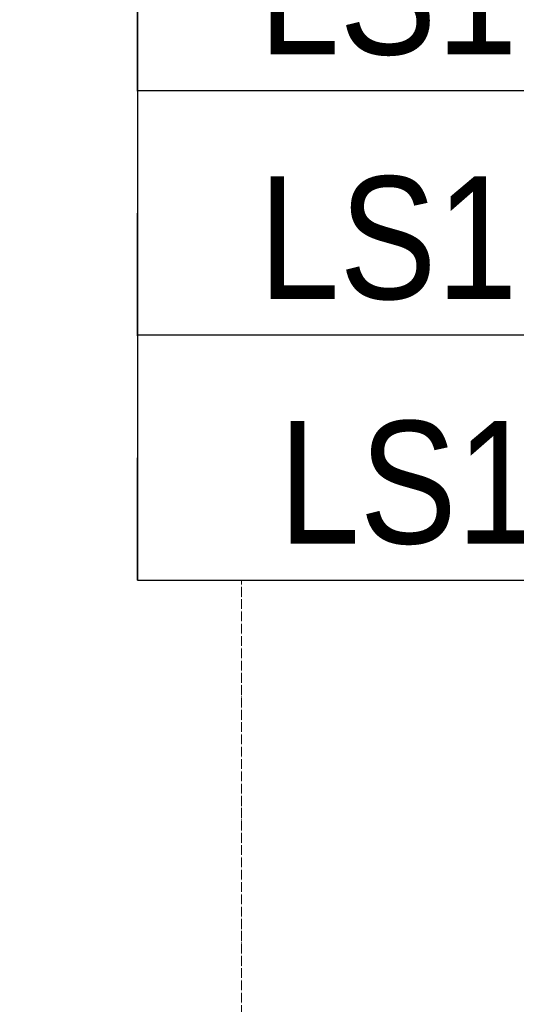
# Model space of a CAD drawing. Header units: millimetres. Extents: x -290 to 116110, y -2975 to 80225.
# Tile 209 of 247: x 61938 to 62951, y 71220 to 73230. Entities that reach past the tile are written whole.
import ezdxf
from ezdxf import colors
from ezdxf.entities.mleader import LeaderData, LeaderLine
from ezdxf.enums import TextEntityAlignment as Align
from ezdxf.math import Vec2, Vec3

# ---------------------------------------------------------------- set-up
doc = ezdxf.new("R2010")
doc.units = ezdxf.units.MM
doc.set_wipeout_variables(frame=1)
doc.linetypes.add('ADSK_Линия сетки', pattern=[25, 20, -2.5, 0, -2.5])
doc.layers.add('КИП_выноска', color=6, linetype='Continuous', lineweight=25)
doc.layers.add('Оси', color=7, linetype='Continuous', lineweight=9)
doc.styles.add('Arial', font='arial.ttf', dxfattribs={"width": 0.85, "height": 350})
doc.styles.add('GOST 2.304', font='simplex.shx', dxfattribs={"width": 0.65, "oblique": 15})
doc.styles.get("Standard").update_dxf_attribs({"font": 'arial.ttf'})

# ---------------------------------------------------------------- blocks, each defined once
blk = doc.blocks.new('A$Cc005853f')
at = {"layer": 'Оси', "color": 253, "linetype": 'ADSK_Линия сетки', "true_color": 0xaaaaaa}
blk.add_line((60303.1, 2607.6), (60303.1, 76892.6), dxfattribs=at)
blk = doc.blocks.new('*U340')
at = {"color": 0, "linetype": 'Continuous', "lineweight": 30, "ltscale": 75, "width": 0.85, "flags": 104}
blk.add_attdef('ПРИМЕЧАНИЕ_1', text='', height=2.5, dxfattribs=at).set_placement((8, -4.61), align=Align.BOTTOM_CENTER)
at = {"color": 0, "lineweight": 30, "style": 'GOST 2.304', "width": 0.85}
for tag, p in [('ИМЯ_КАБЕЛЯ_2', (8, -15.721)), ('ИМЯ_КАБЕЛЯ_3', (8, -20.721)), ('ИМЯ_КАБЕЛЯ_4', (8, -25.721)), ('ИМЯ_КАБЕЛЯ_5', (8, -30.721)), ('ИМЯ_КАБЕЛЯ_6', (8, -35.721)), ('ИМЯ_КАБЕЛЯ_7', (8, -40.721)), ('ИМЯ_КАБЕЛЯ_8', (8, -45.721)), ('ИМЯ_КАБЕЛЯ_9', (8, -50.721))]:
    blk.add_attdef(tag, text='', height=2.5, dxfattribs=at).set_placement(p, align=Align.BOTTOM_CENTER)
at = {"color": 0, "lineweight": 30, "width": 0.85, "flags": 104}
blk.add_attdef('ПРИМЕЧАНИЕ_2', text='', height=2.5, dxfattribs=at).set_placement((8, -15.751), align=Align.BOTTOM_CENTER)
at = {"linetype": 'Continuous'}
blk.add_wipeout([(0, -5.721), (16, -5.721), (16, -10.721), (0, -10.721)], dxfattribs=at)
at = {"color": 0}
blk.add_line((0, -10.721), (0, 0), dxfattribs=at)
at = {"color": 0, "linetype": 'Continuous'}
blk.add_lwpolyline([(0, -10.721), (16, -10.721), (16, -5.721), (0, -5.721)], close=True, dxfattribs=at)
at = {"color": 0, "lineweight": 30, "style": 'GOST 2.304', "width": 0.85}
blk.add_attdef('ИМЯ_КАБЕЛЯ_1', text='', height=2.5, dxfattribs=at).set_placement((8, -10.721), align=Align.BOTTOM_CENTER)
blk = doc.blocks.new('_None')
blk = doc.blocks.new('*U339')
at = {"color": 0, "linetype": 'Continuous', "lineweight": 30, "ltscale": 75, "width": 0.85, "flags": 104}
blk.add_attdef('ПРИМЕЧАНИЕ_1', text='', height=2.5, dxfattribs=at).set_placement((8, 3.611), align=Align.BOTTOM_CENTER)
at = {"color": 0, "lineweight": 30, "style": 'GOST 2.304', "width": 0.85}
for tag, p in [('ИМЯ_КАБЕЛЯ_2', (8, -7.5)), ('ИМЯ_КАБЕЛЯ_3', (8, -12.5)), ('ИМЯ_КАБЕЛЯ_4', (8, -17.5)), ('ИМЯ_КАБЕЛЯ_5', (8, -22.5)), ('ИМЯ_КАБЕЛЯ_6', (8, -27.5)), ('ИМЯ_КАБЕЛЯ_7', (8, -32.5)), ('ИМЯ_КАБЕЛЯ_8', (8, -37.5)), ('ИМЯ_КАБЕЛЯ_9', (8, -42.5))]:
    blk.add_attdef(tag, text='', height=2.5, dxfattribs=at).set_placement(p, align=Align.BOTTOM_CENTER)
at = {"color": 0, "lineweight": 30, "width": 0.85, "flags": 104}
blk.add_attdef('ПРИМЕЧАНИЕ_2', text='', height=2.5, dxfattribs=at).set_placement((8, -7.53), align=Align.BOTTOM_CENTER)
at = {"linetype": 'Continuous'}
blk.add_wipeout([(0, 2.5), (16, 2.5), (16, -2.5), (0, -2.5)], dxfattribs=at)
at = {"color": 0}
blk.add_line((0, -2.5), (0, 0), dxfattribs=at)
at = {"color": 0, "linetype": 'Continuous'}
blk.add_lwpolyline([(0, -2.5), (16, -2.5), (16, 2.5), (0, 2.5)], close=True, dxfattribs=at)
at = {"color": 0, "lineweight": 30, "style": 'GOST 2.304', "width": 0.85}
blk.add_attdef('ИМЯ_КАБЕЛЯ_1', text='', height=2.5, dxfattribs=at).set_placement((8, -2.5), align=Align.BOTTOM_CENTER)

msp = doc.modelspace()

# ---------------------------------------------------------------- block references
msp.add_blockref('A$Cc005853f', (2087, 921.7))

# ---------------------------------------------------------------- next in the draw order: block references
at = {"layer": 'КИП_выноска'}
ref = msp.add_blockref('*U340', (62177.8, 74155.9), dxfattribs=dict(at, xscale=100, yscale=100, zscale=100))
ref.add_attrib('ИМЯ_КАБЕЛЯ_1', 'LS1.3.1 ', dxfattribs={"layer": '0', "color": 0, "lineweight": 30, "height": 250, "style": 'Arial', "width": 0.85}).set_placement((62977.8, 73083.8), align=Align.BOTTOM_CENTER)

# ---------------------------------------------------------------- next in the draw order: leaders
ml = msp.add_multileader_mtext('Standard', dxfattribs=at)
ml.set_content('LS1.3.1...LS1.3.4\\PДН1.3.1, ДН1.3.2', color=256, style='Arial')
ml.set_leader_properties(color=256, linetype='ByLayer', lineweight=-1)
ml.set_arrow_properties(name='NONE')
ml.build(insert=Vec2(0, 0))
ml.multileader.update_dxf_attribs({"has_dogleg": 0, "text_left_attachment_type": 6, "text_right_attachment_type": 6, "dogleg_length": 0.5, "arrow_head_size": 300})
ctx = ml.context
ctx.base_point, ctx.char_height, ctx.arrow_head_size, ctx.landing_gap_size, ctx.plane_origin = Vec3(62177.8, 74155.9), 250, 300, 100, Vec3(62722.9, 71603.7)
ctx.left_attachment, ctx.right_attachment = 6, 6
notes = []
notes.append((ctx, [(0, (1, 1, 0), (62177.3, 74155.9), (1, 0), 0.5, [(0, [(61394.3, 71919.8)], 0, [])])]))
ctx.mtext.insert, ctx.mtext.width, ctx.mtext.flow_direction = Vec3(62277.8, 74464.2), 3078.848, 5
ctx.mtext.has_bg_fill, ctx.mtext.bg_color, ctx.mtext.bg_scale_factor, ctx.mtext.bg_transparency, ctx.mtext.use_window_bg_color = 1, -1027028792, 1.5, 0, 1
for ctx, leaders in notes:
    for number, flags, end, landing, length, lines in leaders:
        leader = LeaderData()
        leader.index, (leader.has_last_leader_line, leader.has_dogleg_vector, leader.attachment_direction) = number, flags
        leader.last_leader_point, leader.dogleg_vector, leader.dogleg_length = Vec3(end), Vec3(landing), length
        for number, points, colour, breaks in lines:
            line = LeaderLine()
            line.index, line.vertices, line.color, line.breaks = number, Vec3.list(points), colors.encode_raw_color(colour), breaks
            leader.lines.append(line)
        ctx.leaders.append(leader)

# ---------------------------------------------------------------- next in the draw order: block references
ref = msp.add_blockref('*U339', (62177.8, 72834.8), dxfattribs=dict(at, xscale=100, yscale=100, zscale=100))
ref.add_attrib('ИМЯ_КАБЕЛЯ_1', 'LS1.3.2 ', dxfattribs={"layer": '0', "color": 0, "lineweight": 30, "height": 250, "style": 'Arial', "width": 0.85}).set_placement((62977.8, 72584.8), align=Align.BOTTOM_CENTER)

# ---------------------------------------------------------------- next in the draw order: block references
ref = msp.add_blockref('*U339', (62177.8, 72335.8), dxfattribs=dict(at, xscale=100, yscale=100, zscale=100))
ref.add_attrib('ИМЯ_КАБЕЛЯ_1', 'LS1.3.3', dxfattribs={"layer": '0', "color": 0, "lineweight": 30, "height": 250, "style": 'Arial', "width": 0.85}).set_placement((62977.8, 72085.8), align=Align.BOTTOM_CENTER)

doc.saveas('drawing.dxf')
